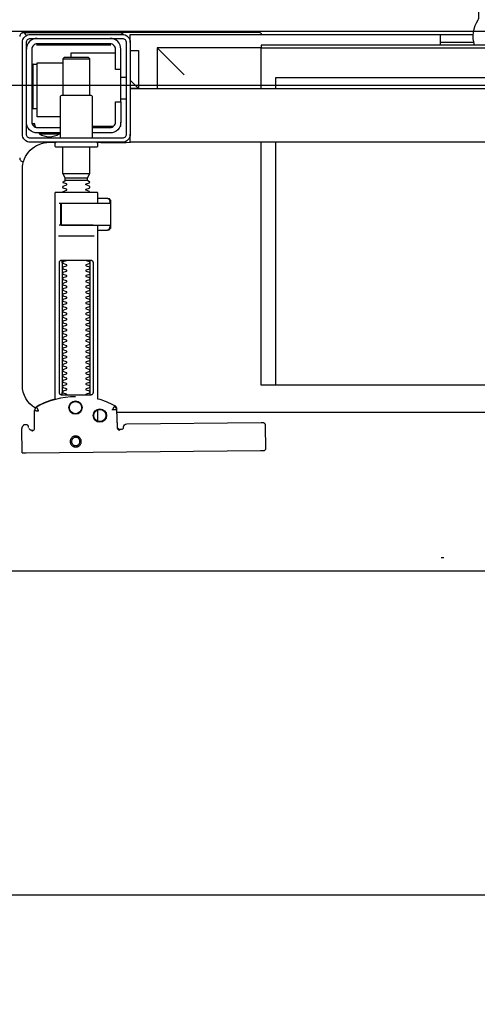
# Model space of a CAD drawing. Header units: millimetres. Extents: x 42924 to 92944, y -369470 to -179866.
# Tile 105 of 256: x 59445 to 59462, y -180957 to -180921. Entities that reach past the tile are written whole.
import ezdxf

# ---------------------------------------------------------------- set-up
doc = ezdxf.new("R2010")
doc.units = ezdxf.units.MM
doc.linetypes.add('DASHDOT', pattern=[25.4, 12.7, -6.35, 0, -6.35])
doc.layers.get('0').update_dxf_attribs({"color": 8})
for name, color, linetype in [('!! 0_ Istn-sciany', 8, 'Continuous'), ('!! 0_Osie', 8, 'DASHDOT'), ('!! 2 ZABUDOWA GK-MDF', 8, 'Continuous'), ('0-osie-liniA', 8, 'DASHDOT')]:
    doc.layers.add(name, color=color, linetype=linetype)
doc.layers.add('!!_@ wypos sanit nd', color=8, linetype='Continuous', plot=False)
doc.layers.add('E_SAP_ZASIĘG', color=150, linetype='Continuous', plot=False)

# ---------------------------------------------------------------- blocks, each defined once
blk = doc.blocks.new('A$Cff2eaf8b')
for points in [[(0.16424, 0.07378), (0.16327, 0.07377), (0.16304, 0.07374), (0.16282, 0.07366), (0.16262, 0.07353), (0.16265, 0.07357), (0.16258, 0.07337), (0.16257, 0.07317, -0.157432), (0.16238, 0.07258), (0.1621, 0.07218, -0.241147), (0.16129, 0.07175), (0.1115, 0.07128), (0.11133, 0.07127), (0.11119, 0.07127), (0.11107, 0.07127), (0.11094, 0.07128), (0.11078, 0.0713), (0.11062, 0.07135), (0.11047, 0.07143), (0.11033, 0.07153), (0.11022, 0.07165), (0.11012, 0.07179), (0.11005, 0.07194), (0.11001, 0.0721), (0.10999, 0.07227), (0.10995, 0.08127), (0.11022, 0.08166)], [(0.19647, 0.0744), (0.19626, 0.07438), (0.19604, 0.0743), (0.19585, 0.07417), (0.19566, 0.07396, 0.132231), (0.19551, 0.07346), (0.19546, 0.06691)], [(0.19768, 0.0731, 0.415336), (0.19869, 0.07211)], [(0.19885, 0.07212), (0.19898, 0.07212), (0.19912, 0.07213), (0.19927, 0.07216), (0.1994, 0.07222), (0.19953, 0.07229), (0.19965, 0.07238), (0.19975, 0.07248), (0.20007, 0.07294, 0.158481), (0.20025, 0.07353)], [(0.18031, 0.06175, 0.125713), (0.19466, 0.06556, 0.121439), (0.19519, 0.06605, -0.262119), (0.2, 0.0575), (0.2, -0.0225, -0.414214), (0.19, -0.0325), (0.18751, -0.0325, 0.405519), (0.188, -0.032), (0.188, -0.0313, 0.414214), (0.1875, -0.0308), (0.1725, -0.0308, 0.414214), (0.172, -0.0313), (0.172, -0.032, 0.405519), (0.17249, -0.0325, 0.001664), (0.15993, -0.0325)], [(0.172, -0.00986), (0.172, -0.01366, 0.414214), (0.1722, -0.01386), (0.18462, -0.01386), (0.1878, -0.01386, 0.414214), (0.188, -0.01366), (0.188, 0.06267), (0.18885, 0.06292), (0.18969, 0.06319), (0.19052, 0.0635), (0.19134, 0.06382), (0.19215, 0.06417), (0.19295, 0.06454), (0.19374, 0.06494), (0.19456, 0.06538), (0.19464, 0.06544), (0.19473, 0.0655), (0.19481, 0.06557), (0.19488, 0.06564), (0.19495, 0.06572), (0.19502, 0.06581)], [(0.17647, 0.01114, 0.182836), (0.17636, 0.01123), (0.17515, 0.01163, 0.050055), (0.175, 0.0119), (0.175, 0.01218, 0.050055), (0.17515, 0.01244), (0.17636, 0.01285, 0.719897), (0.17636, 0.01323), (0.17515, 0.01363, 0.050055), (0.175, 0.0139), (0.175, 0.01418, 0.050055), (0.17515, 0.01444), (0.17636, 0.01485, 0.719897), (0.17636, 0.01523), (0.17515, 0.01563, 0.050055), (0.175, 0.0159), (0.175, 0.01618, 0.050055), (0.17515, 0.01644), (0.17636, 0.01685, 0.719897), (0.17636, 0.01723), (0.17515, 0.01763, 0.050055), (0.175, 0.0179), (0.175, 0.01818, 0.050055), (0.17515, 0.01844), (0.17636, 0.01885, 0.719897), (0.17636, 0.01923), (0.17515, 0.01963, 0.050055), (0.175, 0.0199), (0.175, 0.02018, 0.050055), (0.17515, 0.02044), (0.17636, 0.02085, 0.719897), (0.17636, 0.02123), (0.17515, 0.02163, 0.050055), (0.175, 0.0219), (0.175, 0.02218, 0.050055), (0.17515, 0.02244), (0.17636, 0.02285, 0.719897), (0.17636, 0.02323), (0.17515, 0.02363, 0.050055), (0.175, 0.0239), (0.175, 0.02418, 0.050055), (0.17515, 0.02444), (0.17636, 0.02485, 0.719897), (0.17636, 0.02523), (0.17515, 0.02563, 0.050055), (0.175, 0.0259), (0.175, 0.02618, 0.050055), (0.17515, 0.02644), (0.17636, 0.02685, 0.719897), (0.17636, 0.02723), (0.17515, 0.02763, 0.050055), (0.175, 0.0279), (0.175, 0.02818, 0.050055), (0.17515, 0.02844), (0.17636, 0.02885, 0.719897), (0.17636, 0.02923), (0.17515, 0.02963, 0.050055), (0.175, 0.0299), (0.175, 0.03018, 0.050055), (0.17515, 0.03044), (0.17636, 0.03085, 0.719897), (0.17636, 0.03123), (0.17515, 0.03163, 0.050055), (0.175, 0.0319), (0.175, 0.03218, 0.050055), (0.17515, 0.03244), (0.17636, 0.03285, 0.719897), (0.17636, 0.03323), (0.17515, 0.03363, 0.050055), (0.175, 0.0339), (0.175, 0.03418, 0.050055), (0.17515, 0.03444), (0.17636, 0.03485, 0.719897), (0.17636, 0.03523), (0.17515, 0.03563, 0.050055), (0.175, 0.0359), (0.175, 0.03618, 0.050055), (0.17515, 0.03644), (0.17636, 0.03685, 0.719897), (0.17636, 0.03723), (0.17515, 0.03763, 0.050055), (0.175, 0.0379), (0.175, 0.03818, 0.050055), (0.17515, 0.03844), (0.17636, 0.03885, 0.719897), (0.17636, 0.03923), (0.17515, 0.03963, 0.050055), (0.175, 0.0399), (0.175, 0.04018, 0.050055), (0.17515, 0.04044), (0.17636, 0.04085, 0.719897), (0.17636, 0.04123), (0.17515, 0.04163, 0.050055), (0.175, 0.0419), (0.175, 0.04218, 0.050055), (0.17515, 0.04244), (0.17636, 0.04285, 0.719897), (0.17636, 0.04323), (0.17515, 0.04363, 0.050055), (0.175, 0.0439), (0.175, 0.04418, 0.050055), (0.17515, 0.04444), (0.17636, 0.04485, 0.719897), (0.17636, 0.04523), (0.17515, 0.04563, 0.050055), (0.175, 0.0459), (0.175, 0.04618, 0.050055), (0.17515, 0.04644), (0.17636, 0.04685, 0.719897), (0.17636, 0.04723), (0.17515, 0.04763, 0.050055), (0.175, 0.0479), (0.175, 0.04818, 0.050055), (0.17515, 0.04844), (0.17636, 0.04885, 0.719897), (0.17636, 0.04923), (0.17515, 0.04963, 0.050055), (0.175, 0.0499), (0.175, 0.05018, 0.050055), (0.17515, 0.05044), (0.17636, 0.05085, 0.719897), (0.17636, 0.05123), (0.17515, 0.05163, 0.050055), (0.175, 0.0519), (0.175, 0.05218, 0.050055), (0.17515, 0.05244), (0.17636, 0.05285, 0.719897), (0.17636, 0.05323), (0.17515, 0.05363, 0.050055), (0.175, 0.0539), (0.175, 0.05418, 0.050055), (0.17515, 0.05444), (0.17636, 0.05485, 0.719897), (0.17636, 0.05523), (0.17515, 0.05563, 0.050055), (0.175, 0.0559), (0.175, 0.05618, 0.050055), (0.17515, 0.05644), (0.17636, 0.05685, 0.719897), (0.17636, 0.05723), (0.17515, 0.05763, 0.050055), (0.175, 0.0579), (0.175, 0.05818, 0.050055), (0.17515, 0.05844), (0.17636, 0.05885, 0.719897), (0.17636, 0.05923), (0.17515, 0.05963, 0.050055), (0.175, 0.0599), (0.175, 0.06018, 0.050055), (0.17515, 0.06044), (0.17636, 0.06085, 0.474594), (0.17647, 0.06114)], [(0.18353, 0.06114, 0.474594), (0.18364, 0.06085), (0.18485, 0.06044, 0.050055), (0.185, 0.06018), (0.185, 0.0599, 0.050055), (0.18485, 0.05963), (0.18364, 0.05923, 0.719897), (0.18364, 0.05885), (0.18485, 0.05844, 0.050055), (0.185, 0.05818), (0.185, 0.0579, 0.050055), (0.18485, 0.05763), (0.18364, 0.05723, 0.719897), (0.18364, 0.05685), (0.18485, 0.05644, 0.050055), (0.185, 0.05618), (0.185, 0.0559, 0.050055), (0.18485, 0.05563), (0.18364, 0.05523, 0.719897), (0.18364, 0.05485), (0.18485, 0.05444, 0.050055), (0.185, 0.05418), (0.185, 0.0539, 0.050055), (0.18485, 0.05363), (0.18364, 0.05323, 0.719897), (0.18364, 0.05285), (0.18485, 0.05244, 0.050055), (0.185, 0.05218), (0.185, 0.0519, 0.050055), (0.18485, 0.05163), (0.18364, 0.05123, 0.719897), (0.18364, 0.05085), (0.18485, 0.05044, 0.050055), (0.185, 0.05018), (0.185, 0.0499, 0.050055), (0.18485, 0.04963), (0.18364, 0.04923, 0.719897), (0.18364, 0.04885), (0.18485, 0.04844, 0.050055), (0.185, 0.04818), (0.185, 0.0479, 0.050055), (0.18485, 0.04763), (0.18364, 0.04723, 0.719897), (0.18364, 0.04685), (0.18485, 0.04644, 0.050055), (0.185, 0.04618), (0.185, 0.0459, 0.050055), (0.18485, 0.04563), (0.18364, 0.04523, 0.719897), (0.18364, 0.04485), (0.18485, 0.04444, 0.050055), (0.185, 0.04418), (0.185, 0.0439, 0.050055), (0.18485, 0.04363), (0.18364, 0.04323, 0.719897), (0.18364, 0.04285), (0.18485, 0.04244, 0.050055), (0.185, 0.04218), (0.185, 0.0419, 0.050055), (0.18485, 0.04163), (0.18364, 0.04123, 0.719897), (0.18364, 0.04085), (0.18485, 0.04044, 0.050055), (0.185, 0.04018), (0.185, 0.0399, 0.050055), (0.18485, 0.03963), (0.18364, 0.03923, 0.719897), (0.18364, 0.03885), (0.18485, 0.03844, 0.050055), (0.185, 0.03818), (0.185, 0.0379, 0.050055), (0.18485, 0.03763), (0.18364, 0.03723, 0.719897), (0.18364, 0.03685), (0.18485, 0.03644, 0.050055), (0.185, 0.03618), (0.185, 0.0359, 0.050055), (0.18485, 0.03563), (0.18364, 0.03523, 0.719897), (0.18364, 0.03485), (0.18485, 0.03444, 0.050055), (0.185, 0.03418), (0.185, 0.0339, 0.050055), (0.18485, 0.03363), (0.18364, 0.03323, 0.719897), (0.18364, 0.03285), (0.18485, 0.03244, 0.050055), (0.185, 0.03218), (0.185, 0.0319, 0.050055), (0.18485, 0.03163), (0.18364, 0.03123, 0.719897), (0.18364, 0.03085), (0.18485, 0.03044, 0.050055), (0.185, 0.03018), (0.185, 0.0299, 0.050055), (0.18485, 0.02963), (0.18364, 0.02923, 0.719897), (0.18364, 0.02885), (0.18485, 0.02844, 0.050055), (0.185, 0.02818), (0.185, 0.0279, 0.050055), (0.18485, 0.02763), (0.18364, 0.02723, 0.719897), (0.18364, 0.02685), (0.18485, 0.02644, 0.050055), (0.185, 0.02618), (0.185, 0.0259, 0.050055), (0.18485, 0.02563), (0.18364, 0.02523, 0.719897), (0.18364, 0.02485), (0.18485, 0.02444, 0.050055), (0.185, 0.02418), (0.185, 0.0239, 0.050055), (0.18485, 0.02363), (0.18364, 0.02323, 0.719897), (0.18364, 0.02285), (0.18485, 0.02244, 0.050055), (0.185, 0.02218), (0.185, 0.0219, 0.050055), (0.18485, 0.02163), (0.18364, 0.02123, 0.719897), (0.18364, 0.02085), (0.18485, 0.02044, 0.050055), (0.185, 0.02018), (0.185, 0.0199, 0.050055), (0.18485, 0.01963), (0.18364, 0.01923, 0.719897), (0.18364, 0.01885), (0.18485, 0.01844, 0.050055), (0.185, 0.01818), (0.185, 0.0179, 0.050055), (0.18485, 0.01763), (0.18364, 0.01723, 0.719897), (0.18364, 0.01685), (0.18485, 0.01644, 0.050055), (0.185, 0.01618), (0.185, 0.0159, 0.050055), (0.18485, 0.01563), (0.18364, 0.01523, 0.719897), (0.18364, 0.01485), (0.18485, 0.01444, 0.050055), (0.185, 0.01418), (0.185, 0.0139, 0.050055), (0.18485, 0.01363), (0.18364, 0.01323, 0.719897), (0.18364, 0.01285), (0.18485, 0.01244, 0.050055), (0.185, 0.01218), (0.185, 0.0119, 0.050055), (0.18485, 0.01163), (0.18364, 0.01123, 0.182836), (0.18353, 0.01114)], [(0.18575, -0.00966), (0.18575, -0.00207), (0.18572, -0.00196), (0.18564, -0.00189), (0.18554, -0.00186), (0.18565, -0.00188), (0.18573, -0.00194), (0.18577, -0.00204), (0.18577, -0.00966), (0.18574, -0.00977), (0.18566, -0.00984), (0.18547, -0.00986), (0.18558, -0.00981), (0.18563, -0.00966), (0.18563, -0.00206), (0.18557, -0.00191), (0.18547, -0.00186), (0.16743, -0.00186, 0.414214), (0.16723, -0.00206), (0.16723, -0.00966, 0.414214), (0.16743, -0.00986), (0.18547, -0.00986)], [(0.18555, -0.00986, 0.414213), (0.18575, -0.00966), (0.18575, -0.00207), (0.18575, -0.00966), (0.18572, -0.00977), (0.18564, -0.00984), (0.18554, -0.00986)], [(0.175, -0.01382), (0.175, -0.01406, -0.050055), (0.17515, -0.01432), (0.17636, -0.01473, -0.719897), (0.17636, -0.01511), (0.17515, -0.01552, -0.050055), (0.175, -0.01578), (0.175, -0.01606, -0.050055), (0.17515, -0.01632), (0.17636, -0.01673, -0.719897), (0.17636, -0.01711), (0.17515, -0.01752, -0.050055), (0.175, -0.01778), (0.1759, -0.0183), (0.1759, -0.01936), (0.175, -0.02092), (0.175, -0.0308)], [(0.185, -0.01382), (0.185, -0.01406, 0.050055), (0.18485, -0.01432), (0.18364, -0.01473, 0.719897), (0.18364, -0.01511), (0.18485, -0.01552, 0.050055), (0.185, -0.01578), (0.185, -0.01606, 0.050055), (0.18485, -0.01632), (0.18364, -0.01673, 0.719897), (0.18364, -0.01711), (0.18485, -0.01752, 0.050055), (0.185, -0.01778), (0.1841, -0.0183), (0.1841, -0.01936), (0.185, -0.02092), (0.185, -0.0308)], [(0.2001, -0.02534, 0.126559), (0.19961, -0.02525)], [(0.20099, -0.02671, 0.198909), (0.20055, -0.02564, 0.091301), (0.2001, -0.02534)], [(0.16379, -0.0385), (0.1635, -0.0385), (0.1635, -0.04, -0.414214), (0.1675, -0.036), (0.174, -0.036)], [(0.174, -0.034), (0.174, -0.0493, 0.414214), (0.1745, -0.0498), (0.1855, -0.0498, 0.414214), (0.186, -0.0493), (0.186, -0.034)], [(0.19375, -0.03562, 0.119096), (0.19, -0.03454, 0.119096), (0.18625, -0.03562)], [(0.19375, -0.036), (0.19375, -0.03562), (0.18625, -0.03562), (0.18625, -0.036), (0.1945, -0.036, -0.414214), (0.1985, -0.04)], [(0.174, -0.038), (0.1675, -0.038, 0.414214), (0.1655, -0.04), (0.1655, -0.0475), (0.1635, -0.0475), (0.1635, -0.067, 0.414214), (0.1675, -0.071)], [(0.1635, -0.0595), (0.1655, -0.0595), (0.1655, -0.067, 0.414214), (0.1675, -0.069), (0.1945, -0.069, 0.414214), (0.1965, -0.067), (0.1965, -0.04, 0.414214), (0.1945, -0.038), (0.186, -0.038)], [(0.1945, -0.04497), (0.19515, -0.04496), (0.19542, -0.04496), (0.1956, -0.04496), (0.19566, -0.04496, 0.116465), (0.19589, -0.0449), (0.196, -0.04485), (0.196, -0.06155), (0.19589, -0.0615, 0.116465), (0.19566, -0.06144), (0.19542, -0.06144), (0.19515, -0.06144), (0.1945, -0.06143)], [(-0.04, -0.0685), (-0.03255, -0.0685, 0.236962), (-0.03118, -0.07775, -0.154353), (-0.031, -0.07832), (-0.031, -0.08218), (0.031, -0.08218), (0.031, -0.07832, -0.154353), (0.03118, -0.07775, 0.236962), (0.03255, -0.0685), (0.04, -0.0685)], [(0.1945, -0.071, 0.414214), (0.1985, -0.067)], [(0.11124, -0.0725), (0.11142, -0.07274), (0.11165, -0.07293), (0.11192, -0.07308), (0.1122, -0.07317), (0.1125, -0.0732), (0.1623, -0.0732, 0.326231), (0.16325, -0.0725)], [(0.1987, -0.07216, 0.000114), (0.1987, -0.07216, 0.517015), (0.20003, -0.07309), (0.19993, -0.07313), (0.19983, -0.07315), (0.19971, -0.07318), (0.19958, -0.07319), (0.19948, -0.07319), (0.19903, -0.07319), (0.19841, -0.07319), (0.19771, -0.07319), (0.16427, -0.07319), (0.16392, -0.07319), (0.16356, -0.07319), (0.16323, -0.07319), (0.16293, -0.07319), (0.16269, -0.07319), (0.16249, -0.07319), (0.16236, -0.07319)], [(0.2001, -0.07306, 0.091301), (0.20055, -0.07276, 0.198909), (0.20099, -0.0717)]]:
    blk.add_lwpolyline(points, format="xyb")
for points in [[(0.19864, 0.08252), (0.11173, 0.08169)], [(0.20013, 0.08252), (0.20025, 0.07353)], [(0.16386, 0.07389), (0.16409, 0.07384), (0.16425, 0.07378), (0.1644, 0.07368), (0.16452, 0.07356), (0.16463, 0.07342), (0.16471, 0.07326), (0.16476, 0.07309), (0.16478, 0.07292), (0.16496, 0.06636), (0.16497, 0.06624), (0.16498, 0.06614), (0.165, 0.06604), (0.16503, 0.06594), (0.16507, 0.06584), (0.16511, 0.06575), (0.16516, 0.06566), (0.16521, 0.06557), (0.16527, 0.06549), (0.16534, 0.0654), (0.16542, 0.06533), (0.1655, 0.06526), (0.16558, 0.06519), (0.16567, 0.06513), (0.16576, 0.06508), (0.16651, 0.0647), (0.16726, 0.06433), (0.16803, 0.06399), (0.16881, 0.06367), (0.1696, 0.06337), (0.17039, 0.06309), (0.17119, 0.06284), (0.172, 0.0626), (0.172, -0.00186)], [(0.1651, 0.06653), (0.16492, 0.07312), (0.1649, 0.07329), (0.16485, 0.07345), (0.16478, 0.07361), (0.16467, 0.07374), (0.16455, 0.07386), (0.16441, 0.07396), (0.16425, 0.07403), (0.16409, 0.07408), (0.16391, 0.07409)], [(0.19757, 0.07355), (0.19749, 0.07368), (0.19738, 0.0738), (0.19726, 0.0739), (0.19713, 0.07399), (0.19698, 0.07405), (0.19683, 0.07408), (0.19667, 0.07409), (0.19577, 0.07408)], [(0.172, 0.07087), (0.172, 0.06656)], [(0.16493, 0.0675), (-0.16477, 0.0675)], [(0.17483, 0.06014), (0.17483, 0.01214)], [(0.18523, 0.01214), (0.18523, 0.06014)], [(-0.11847, -0.0325), (-0.11847, 0.0575), (0.11153, 0.0575), (0.11153, -0.0325)], [(0.10602, 0.0575), (0.10602, -0.0325)], [(0.16811, -0.00015), (0.16776, -0.00056), (0.16776, -0.00022), (0.16779, -0.00011), (0.16786, -0.00004), (0.16797, 0), (0.1681, 0.00001), (0.16822, 0.00001), (0.16841, 0.00003), (0.16887, 0.00014), (0.172, 0.00014)], [(0.16848, 0.00006), (0.16856, 0.00012), (0.16876, 0.00014)], [(0.18662, 0.00214), (0.17345, 0.00214)], [(0.16732, -0.0019), (0.16732, -0.00074), (0.16736, -0.00062), (0.16746, -0.00054), (0.16767, -0.00049)], [(0.16751, -0.00165), (0.16754, -0.00139), (0.16766, -0.00086)], [(0.17371, -0.00186), (0.18481, -0.00186), (0.18637, -0.00186)], [(0.16767, -0.01124), (0.16755, -0.01122), (0.16746, -0.01119), (0.16737, -0.01112), (0.16732, -0.01098), (0.16732, -0.00983)], [(0.16766, -0.01087), (0.16754, -0.01033), (0.16751, -0.01008)], [(0.18558, -0.00986), (0.18637, -0.00986)], [(0.172, -0.01186), (0.16887, -0.01186), (0.16841, -0.01176), (0.16831, -0.01174), (0.16819, -0.01174), (0.16806, -0.01173), (0.16794, -0.01172), (0.16783, -0.01166), (0.16776, -0.01151), (0.16776, -0.01117), (0.16811, -0.01157)], [(0.16876, -0.01186), (0.16866, -0.01186), (0.16848, -0.01178)], [(0.185, -0.02092), (0.175, -0.02092)], [(0.1759, -0.0183), (0.1841, -0.0183)], [(0.1841, -0.01936), (0.1759, -0.01936)], [(0.19962, -0.02522), (0.19976, -0.02523), (0.19987, -0.02526), (0.20001, -0.0253)], [(-0.16, -0.0355), (-0.16, -0.0325), (0.16, -0.0325), (0.16, -0.0355)], [(0.16, -0.0485), (0.16, -0.0365)], [(0.1635, -0.0475), (0.1635, -0.04)], [(0.174, -0.0385), (0.16618, -0.0385)], [(0.167, -0.03806), (0.16693, -0.03815), (0.16687, -0.03825), (0.16681, -0.03837), (0.16675, -0.0385)], [(0.19499, -0.03806), (0.19506, -0.03814), (0.19512, -0.03823), (0.19517, -0.03833), (0.19521, -0.03842), (0.19525, -0.03853), (0.19528, -0.03863), (0.19531, -0.03874), (0.19533, -0.03885), (0.19535, -0.03896), (0.19537, -0.03907), (0.19538, -0.03917), (0.19539, -0.03927), (0.19537, -0.03937), (0.19547, -0.0394), (0.19557, -0.0394), (0.19567, -0.0394), (0.19578, -0.0394), (0.19589, -0.0394), (0.19612, -0.0394), (0.19616, -0.0393), (0.19615, -0.03919), (0.19613, -0.03907), (0.19609, -0.03894), (0.19605, -0.03882), (0.19594, -0.03861)], [(0.186, -0.042), (0.1945, -0.042), (0.1945, -0.062), (0.185, -0.062)], [(0.19591, -0.04489), (0.19602, -0.04489), (0.19615, -0.04489), (0.19632, -0.04489), (0.1965, -0.04489)], [(0.1615, -0.0485), (0.1635, -0.0485)], [(0.175, -0.0498), (0.175, -0.06346), (0.1755, -0.06396), (0.1845, -0.06396), (0.185, -0.06346), (0.185, -0.0498)], [(0.16, -0.0555), (0.157, -0.0525), (0.16, -0.0525), (-0.16, -0.0525), (-0.157, -0.0525), (-0.16, -0.0555)], [(0.10602, -0.0525), (0.10602, -0.05658), (-0.11847, -0.05658)], [(0.11153, -0.0525), (0.11153, -0.0675), (0.15, -0.0675)], [(0.14, -0.0575), (0.15, -0.0675), (0.15, -0.0525)], [(0.16, -0.0665), (0.157, -0.0665), (0.157, -0.0525)], [(0.1615, -0.0565), (0.1635, -0.0565)], [(0.1965, -0.06151), (0.19632, -0.06151), (0.19615, -0.06151), (0.19602, -0.06151), (0.19591, -0.06151)], [(0.1655, -0.0655), (0.182, -0.0655), (0.182, -0.06396)], [(0.185, -0.06346), (0.175, -0.06346)], [(0.045, -0.0685), (0.045, -0.0725)], [(0.16721, -0.0685), (0.19466, -0.0685), (0.19478, -0.0685)], [(0.17, -0.069), (0.17, -0.0685)], [(0.174, -0.069), (0.174, -0.0685)], [(0.03283, -0.0695), (0.045, -0.0695)], [(0.16, -0.0695), (0.16, -0.0725), (0.03305, -0.0725)]]:
    blk.add_lwpolyline(points)
for points in [[(0.18024, 0.0763), (0.18044, 0.07631), (0.18064, 0.07634), (0.18083, 0.07639), (0.18102, 0.07646), (0.1812, 0.07655), (0.18138, 0.07665), (0.18154, 0.07677), (0.18168, 0.07691), (0.18182, 0.07706), (0.18193, 0.07722), (0.18204, 0.0774), (0.18212, 0.07758), (0.18219, 0.07777), (0.18223, 0.07796), (0.18226, 0.07816), (0.18227, 0.07836), (0.18226, 0.07857), (0.18223, 0.07876), (0.18217, 0.07896), (0.18211, 0.07915), (0.18202, 0.07933), (0.18191, 0.0795), (0.18179, 0.07966), (0.18165, 0.07981), (0.1815, 0.07994), (0.18134, 0.08006), (0.18117, 0.08016), (0.18099, 0.08024), (0.1808, 0.08031), (0.1806, 0.08036), (0.1804, 0.08038), (0.1802, 0.08039), (0.18, 0.08038), (0.1798, 0.08035), (0.17961, 0.0803), (0.17942, 0.08023), (0.17924, 0.08014), (0.17907, 0.08004), (0.17891, 0.07992), (0.17876, 0.07978), (0.17863, 0.07963), (0.17851, 0.07947), (0.17841, 0.07929), (0.17832, 0.07911), (0.17826, 0.07892), (0.17821, 0.07872), (0.17818, 0.07853), (0.17817, 0.07832), (0.17819, 0.07812), (0.17822, 0.07793), (0.17827, 0.07773), (0.17834, 0.07754), (0.17842, 0.07736), (0.17853, 0.07719), (0.17865, 0.07703), (0.17879, 0.07688), (0.17894, 0.07675), (0.1791, 0.07663), (0.17927, 0.07653), (0.17946, 0.07645), (0.17965, 0.07638), (0.17984, 0.07633), (0.18004, 0.07631)], [(0.18023, 0.07679), (0.18038, 0.0768), (0.18053, 0.07682), (0.18068, 0.07686), (0.18082, 0.07691), (0.18096, 0.07698), (0.18109, 0.07706), (0.18121, 0.07715), (0.18132, 0.07725), (0.18143, 0.07737), (0.18151, 0.07749), (0.18159, 0.07762), (0.18166, 0.07776), (0.18171, 0.0779), (0.18174, 0.07805), (0.18176, 0.0782), (0.18177, 0.07835), (0.18176, 0.0785), (0.18174, 0.07866), (0.1817, 0.0788), (0.18164, 0.07895), (0.18158, 0.07908), (0.1815, 0.07921), (0.18141, 0.07933), (0.1813, 0.07944), (0.18119, 0.07955), (0.18107, 0.07964), (0.18093, 0.07971), (0.1808, 0.07978), (0.18065, 0.07983), (0.18051, 0.07986), (0.18036, 0.07988), (0.1802, 0.07989), (0.18005, 0.07988), (0.1799, 0.07986), (0.17975, 0.07982), (0.17961, 0.07976), (0.17947, 0.0797), (0.17935, 0.07962), (0.17922, 0.07953), (0.17911, 0.07942), (0.17901, 0.07931), (0.17892, 0.07919), (0.17884, 0.07906), (0.17878, 0.07892), (0.17873, 0.07877), (0.1787, 0.07863), (0.17867, 0.07848), (0.17867, 0.07832), (0.17868, 0.07817), (0.1787, 0.07802), (0.17874, 0.07787), (0.17879, 0.07773), (0.17886, 0.07759), (0.17894, 0.07746), (0.17903, 0.07734), (0.17913, 0.07723), (0.17925, 0.07713), (0.17937, 0.07704), (0.1795, 0.07696), (0.17964, 0.0769), (0.17978, 0.07685), (0.17993, 0.07682), (0.18008, 0.07679)], [(0.16587, 0.06536), (0.16582, 0.06538), (0.16577, 0.06542), (0.16573, 0.06545), (0.16568, 0.06549), (0.16563, 0.06553), (0.16558, 0.06558), (0.16553, 0.06563), (0.16548, 0.06568), (0.16544, 0.06573), (0.1654, 0.06579), (0.16536, 0.06585), (0.16532, 0.06591), (0.16529, 0.06597), (0.16526, 0.06603), (0.16523, 0.0661), (0.16521, 0.06616), (0.16519, 0.06623), (0.16517, 0.06629), (0.16515, 0.06636), (0.16514, 0.06642), (0.16514, 0.06648), (0.16513, 0.06654), (0.16513, 0.06659), (0.16518, 0.06661), (0.16643, 0.06666), (0.16648, 0.06666), (0.16654, 0.06666), (0.16659, 0.06668), (0.16664, 0.06665), (0.16661, 0.06661), (0.16658, 0.06656), (0.16655, 0.06651), (0.16652, 0.06645), (0.16594, 0.06536)], [(0.18533, 0.06114), (0.18541, 0.06113), (0.1855, 0.06112), (0.18559, 0.06111), (0.18567, 0.06108), (0.18575, 0.06105), (0.18583, 0.06101), (0.18591, 0.06096), (0.18597, 0.0609), (0.18604, 0.06084), (0.18609, 0.06076), (0.18615, 0.06068), (0.18619, 0.06058), (0.18623, 0.06048), (0.18625, 0.06037), (0.18627, 0.06025), (0.18628, 0.06014), (0.18628, 0.01214), (0.18627, 0.01202), (0.18625, 0.01191), (0.18623, 0.0118), (0.18619, 0.01169), (0.18615, 0.0116), (0.18609, 0.01151), (0.18604, 0.01144), (0.18597, 0.01137), (0.18591, 0.01131), (0.18583, 0.01126), (0.18575, 0.01122), (0.18567, 0.01119), (0.18559, 0.01117), (0.1855, 0.01115), (0.18541, 0.01114), (0.18533, 0.01114), (0.17475, 0.01114), (0.17466, 0.01114), (0.17457, 0.01115), (0.17449, 0.01117), (0.1744, 0.01119), (0.17432, 0.01122), (0.17424, 0.01126), (0.17416, 0.01131), (0.17409, 0.01137), (0.17403, 0.01144), (0.17397, 0.01151), (0.17392, 0.0116), (0.17387, 0.01169), (0.17384, 0.0118), (0.17381, 0.01191), (0.17379, 0.01202), (0.17379, 0.01214), (0.17379, 0.06014), (0.17379, 0.06025), (0.17381, 0.06037), (0.17384, 0.06048), (0.17387, 0.06058), (0.17392, 0.06068), (0.17397, 0.06076), (0.17403, 0.06084), (0.17409, 0.0609), (0.17416, 0.06096), (0.17424, 0.06101), (0.17432, 0.06105), (0.1744, 0.06108), (0.17449, 0.06111), (0.17457, 0.06112), (0.17466, 0.06113), (0.17475, 0.06114)], [(-0.11847, -0.0685), (0.11153, -0.0685), (0.11153, -0.0675), (-0.11847, -0.0675)]]:
    blk.add_lwpolyline(points, close=True)
for points in [[(0.19546, 0.0669), (0.19546, 0.0669), (0.19546, 0.0669), (0.19546, 0.06691), (0.19546, 0.06691), (0.19546, 0.06691), (0.19546, 0.06691), (0.19546, 0.06691), (0.19546, 0.06691), (0.19546, 0.06691), (0.19546, 0.06691), (0.19546, 0.06691), (0.19546, 0.06691), (0.19546, 0.06691), (0.19546, 0.06691), (0.19546, 0.06691), (0.19546, 0.06691), (0.19546, 0.06691), (0.19546, 0.06691), (0.19546, 0.06691), (0.19546, 0.0669), (0.19546, 0.0669), (0.19546, 0.0669), (0.19546, 0.0669), (0.19546, 0.0669), (0.19546, 0.0669), (0.19546, 0.0669), (0.19546, 0.0669), (0.19546, 0.0669), (0.19546, 0.0669), (0.19546, 0.0669), (0.19546, 0.0669), (0.19546, 0.0669), (0.19546, 0.0669), (0.19546, 0.0669), (0.19546, 0.0669), (0.19545, 0.0669), (0.19545, 0.06691), (0.19545, 0.06691), (0.19545, 0.06691), (0.19545, 0.06691), (0.19545, 0.06691), (0.19545, 0.06691), (0.19545, 0.06691), (0.19545, 0.06691), (0.19544, 0.06691), (0.19544, 0.06691), (0.19544, 0.0669), (0.19544, 0.0669), (0.19544, 0.0669), (0.19543, 0.0669), (0.19543, 0.0669), (0.19543, 0.0669), (0.19543, 0.0669), (0.19543, 0.0669), (0.19543, 0.0669), (0.19543, 0.0669), (0.19542, 0.0669), (0.19542, 0.0669), (0.19542, 0.0669), (0.19542, 0.0669), (0.19542, 0.0669), (0.19541, 0.0669), (0.19541, 0.0669), (0.19541, 0.0669), (0.19541, 0.0669), (0.19541, 0.0669), (0.1954, 0.0669), (0.1954, 0.0669), (0.1954, 0.0669), (0.19539, 0.0669), (0.19539, 0.0669), (0.19539, 0.0669), (0.19537, 0.06691), (0.19537, 0.06691), (0.19537, 0.06691), (0.19536, 0.06691), (0.19536, 0.06691), (0.19535, 0.06691), (0.19535, 0.06691), (0.19534, 0.06691), (0.19534, 0.06691), (0.19533, 0.06691), (0.19533, 0.06691), (0.19532, 0.06691), (0.19532, 0.06691), (0.19531, 0.06691), (0.19531, 0.06691), (0.1953, 0.06691), (0.19529, 0.06691), (0.19529, 0.06691), (0.19528, 0.06691), (0.19527, 0.06691), (0.19527, 0.06691), (0.19526, 0.06691), (0.19525, 0.06691), (0.19524, 0.06691), (0.19523, 0.06691), (0.19523, 0.06691), (0.19522, 0.06691), (0.19521, 0.06691), (0.1952, 0.06691), (0.19519, 0.06691), (0.19518, 0.06691), (0.19517, 0.06691), (0.19516, 0.06691), (0.19515, 0.06691), (0.19514, 0.06691), (0.19513, 0.06691), (0.19512, 0.06691), (0.19511, 0.06691), (0.1951, 0.06691), (0.19509, 0.06691), (0.19508, 0.06691), (0.19507, 0.06691), (0.19506, 0.06691), (0.19505, 0.06691), (0.19504, 0.06691), (0.19503, 0.06691), (0.19502, 0.06691), (0.19501, 0.06691), (0.19499, 0.06691), (0.19498, 0.06691), (0.19497, 0.06691), (0.19496, 0.06691), (0.19495, 0.06691), (0.19494, 0.06692), (0.19492, 0.06692), (0.19491, 0.06692), (0.1949, 0.06692), (0.19489, 0.06692), (0.19487, 0.06692), (0.19486, 0.06692), (0.19485, 0.06692), (0.19484, 0.06692), (0.19482, 0.06692), (0.19481, 0.06692), (0.19469, 0.06692), (0.19464, 0.06692), (0.19459, 0.06692), (0.19456, 0.06692), (0.19453, 0.06692), (0.19451, 0.06692), (0.19448, 0.06692), (0.19445, 0.06692), (0.19443, 0.06692), (0.1944, 0.06692), (0.19438, 0.06692), (0.19435, 0.06692), (0.19433, 0.06692), (0.1943, 0.06692), (0.19428, 0.06692), (0.19427, 0.06692), (0.19425, 0.06692), (0.19423, 0.06692), (0.19422, 0.06692), (0.19421, 0.06692), (0.19419, 0.06692), (0.19418, 0.06692), (0.19418, 0.06692), (0.19417, 0.06692), (0.19416, 0.06692), (0.19416, 0.06692), (0.19415, 0.06692), (0.19415, 0.06693), (0.19414, 0.06693), (0.19414, 0.06693), (0.19413, 0.06693), (0.19413, 0.06693), (0.19412, 0.06693), (0.19412, 0.06693), (0.19411, 0.06693), (0.19411, 0.06693), (0.19411, 0.06692), (0.1941, 0.06692), (0.1941, 0.06692), (0.1941, 0.06692), (0.19409, 0.06692), (0.19409, 0.06692), (0.19409, 0.06692), (0.19408, 0.06692), (0.19408, 0.06692), (0.19408, 0.06692), (0.19407, 0.06692), (0.19407, 0.06692), (0.19406, 0.06692), (0.19406, 0.06692), (0.19406, 0.06692), (0.19406, 0.06692), (0.19405, 0.06692), (0.19405, 0.06692), (0.19405, 0.06692), (0.19405, 0.06692), (0.19404, 0.06693), (0.19404, 0.06693), (0.19404, 0.06693), (0.19403, 0.06693), (0.19403, 0.06693), (0.19402, 0.06693), (0.19402, 0.06694), (0.19402, 0.06694), (0.19401, 0.06694), (0.19401, 0.06694), (0.19401, 0.06694), (0.194, 0.06694), (0.194, 0.06694), (0.194, 0.06694), (0.194, 0.06694), (0.194, 0.06694), (0.194, 0.06694), (0.19399, 0.06694), (0.19399, 0.06694), (0.19399, 0.06694), (0.19399, 0.06694), (0.19399, 0.06694), (0.19399, 0.06694), (0.19399, 0.06694), (0.19398, 0.06694), (0.19398, 0.06694), (0.19398, 0.06694), (0.19398, 0.06693), (0.19398, 0.06693), (0.19397, 0.06693), (0.19397, 0.06693), (0.19397, 0.06693), (0.19397, 0.06693), (0.19397, 0.06692), (0.19397, 0.06692), (0.19397, 0.06692), (0.19397, 0.06692), (0.19397, 0.06692), (0.19397, 0.06691), (0.19397, 0.06691), (0.19397, 0.06691), (0.19397, 0.06691), (0.19397, 0.0669), (0.19397, 0.0669), (0.19397, 0.0669), (0.19397, 0.0669), (0.19397, 0.0669), (0.19397, 0.06689), (0.19397, 0.06689), (0.19397, 0.06689), (0.19397, 0.06689), (0.19397, 0.06689), (0.19397, 0.06688), (0.19397, 0.06688), (0.19398, 0.06688), (0.19398, 0.06688), (0.19398, 0.06688), (0.19398, 0.06687), (0.19399, 0.06687), (0.19399, 0.06687), (0.19399, 0.06687), (0.194, 0.06686), (0.194, 0.06686), (0.19401, 0.06685), (0.19401, 0.06685), (0.19401, 0.06685), (0.19402, 0.06684), (0.19402, 0.06684), (0.19402, 0.06684), (0.19402, 0.06683), (0.19403, 0.06683), (0.19403, 0.06683), (0.19403, 0.06682), (0.19403, 0.06682), (0.19403, 0.06682), (0.19403, 0.06681), (0.19403, 0.06681), (0.19404, 0.06681), (0.19404, 0.06681), (0.19404, 0.0668), (0.19404, 0.0668), (0.19404, 0.0668), (0.19404, 0.06679), (0.19405, 0.06679), (0.19405, 0.06679), (0.19405, 0.06678), (0.19405, 0.06678), (0.19405, 0.06677), (0.19406, 0.06677), (0.19406, 0.06677), (0.19406, 0.06676), (0.19406, 0.06676), (0.19407, 0.06675), (0.19407, 0.06675), (0.19407, 0.06674), (0.19408, 0.06673), (0.19408, 0.06672), (0.19409, 0.06671), (0.1941, 0.0667), (0.1941, 0.06669), (0.19411, 0.06668), (0.19412, 0.06666), (0.19414, 0.06663), (0.19416, 0.06659), (0.19418, 0.06655), (0.19419, 0.06653), (0.1942, 0.06652), (0.19421, 0.0665), (0.19422, 0.06648), (0.19423, 0.06646), (0.19433, 0.06627), (0.19434, 0.06626), (0.19435, 0.06624), (0.19436, 0.06622), (0.19437, 0.06621), (0.19438, 0.06619), (0.19439, 0.06618), (0.1944, 0.06616), (0.1944, 0.06614), (0.19441, 0.06613), (0.19442, 0.06611), (0.19443, 0.0661), (0.19444, 0.06608), (0.19445, 0.06607), (0.19445, 0.06605), (0.19446, 0.06604), (0.19447, 0.06603), (0.19448, 0.06601), (0.19448, 0.066), (0.19449, 0.06598), (0.1945, 0.06597), (0.19451, 0.06596), (0.19451, 0.06595), (0.19452, 0.06593), (0.19453, 0.06592), (0.19453, 0.06591), (0.19454, 0.0659), (0.19455, 0.06588), (0.19455, 0.06587), (0.19456, 0.06586), (0.19457, 0.06585), (0.19457, 0.06584), (0.19458, 0.06583), (0.19458, 0.06582), (0.19459, 0.06581), (0.19459, 0.0658), (0.1946, 0.06579), (0.1946, 0.06578), (0.19461, 0.06577), (0.19461, 0.06576), (0.19462, 0.06575), (0.19462, 0.06574), (0.19463, 0.06573), (0.19463, 0.06572), (0.19464, 0.06572), (0.19464, 0.06571), (0.19464, 0.0657), (0.19465, 0.06569), (0.19465, 0.06569), (0.19466, 0.06568), (0.19466, 0.06567), (0.19466, 0.06567), (0.19467, 0.06566), (0.19467, 0.06566), (0.19467, 0.06565), (0.19467, 0.06565), (0.19468, 0.06564), (0.19468, 0.06564), (0.19468, 0.06564), (0.19468, 0.06563), (0.19468, 0.06563), (0.19468, 0.06563), (0.19468, 0.06563), (0.19468, 0.06563), (0.19468, 0.06562), (0.19469, 0.06562), (0.19469, 0.06562), (0.19469, 0.06562), (0.19469, 0.06562), (0.19469, 0.06562), (0.19469, 0.06562), (0.19469, 0.06561), (0.19469, 0.06561), (0.19469, 0.06561), (0.19469, 0.06561), (0.19469, 0.06561), (0.19469, 0.06561), (0.19469, 0.06561), (0.19469, 0.06561), (0.19469, 0.06561), (0.19469, 0.06561), (0.19469, 0.06561), (0.19469, 0.06561), (0.19469, 0.06561), (0.19469, 0.06561), (0.19469, 0.06561), (0.19469, 0.06561), (0.19469, 0.0656), (0.19469, 0.0656), (0.19469, 0.0656), (0.19469, 0.0656), (0.19469, 0.0656), (0.19469, 0.0656), (0.19468, 0.0656), (0.19468, 0.0656), (0.19468, 0.0656), (0.19468, 0.0656), (0.19468, 0.0656), (0.19468, 0.0656), (0.19468, 0.0656), (0.19469, 0.0656), (0.19469, 0.0656), (0.19469, 0.0656), (0.19469, 0.0656), (0.19469, 0.0656), (0.19469, 0.0656), (0.19469, 0.0656), (0.19469, 0.0656), (0.19469, 0.0656), (0.19469, 0.0656), (0.19469, 0.0656), (0.19469, 0.0656, 0.269557)], [(0.16, -0.0695), (0.16, -0.0355, -0.414214), (0.163, -0.0325), (0.197, -0.0325, -0.414214), (0.2, -0.0355), (0.2, -0.0695, -0.414214), (0.197, -0.0725), (0.163, -0.0725, -0.414214)], [(0.1985, -0.0355), (0.1985, -0.0695, -0.414214), (0.197, -0.071), (0.163, -0.071, -0.414214), (0.1615, -0.0695), (0.1615, -0.0355, -0.414214), (0.163, -0.034), (0.197, -0.034, -0.414214)]]:
    blk.add_lwpolyline(points, format="xyb", close=True)
for centre, radius in [((0.17128, 0.06872), 0.00247), ((0.17128, 0.06871), 0.00227), ((0.18031, 0.0658), 0.00247), ((0.18031, 0.0658), 0.00227)]:
    blk.add_circle(centre, radius)
for centre, major_axis, ratio, start_param, end_param in [((0.11145, 0.08128), (-0.0015, -0.00001), 0.008666, 6.276938, 6.283143), ((0.11172, 0.08167), (0.0015, 0.00001), 0.008666, 1.564549, 3.135353), ((0.19863, 0.08251), (0.0015, 0.00001), 0.008666, 0.000034, 1.564556), ((0.16326, 0.07477), (0.00001, -0.001), 0.006244, 0, 0.008667), ((0.19846, 0.074), (-0.000892, -0.000453), 0.001081, 6.273741, 6.283185), ((0.19868, 0.07311), (-0.001, -0.00001), 0.00236, 6.276941, 6.283185), ((0.19875, 0.07351), (0.0015, 0.00002), 0.011557, 6.27692, 6.283202), ((0.19849, 0.07212), (0.000501, 0.000005), 0.008666, 5.12776, 5.491123), ((0.19868, 0.07311), (0.000013, -0.001), 0.403131, 6.273715, 6.283185), ((0.19883, 0.07312), (0.000018, -0.001), 0.702652, 6.271005, 6.283185), ((0.17484, 0.06014), (0, 0.001), 0.006244, 0, 1.570796), ((0.18031, 0.06225), (0.000005, -0.0005), 0.006244, 0, 0.008667), ((0.18524, 0.06014), (0, -0.001), 0.006244, 3.141593, 4.712389), ((0.17484, 0.01214), (0, -0.001), 0.006244, 4.712389, 6.283185), ((0.18524, 0.01214), (0, -0.001), 0.006244, 4.712389, 6.283185), ((0.16768, -0.00069), (-0.000013, 0.0002), 0.199357, 6.276703, 6.276744), ((0.16768, -0.01104), (-0.000013, -0.0002), 0.199357, 0.006339, 0.00638)]:
    blk.add_ellipse(centre, major_axis=major_axis, ratio=ratio, start_param=start_param, end_param=end_param)
blk = doc.blocks.new('BLOK OSI')
at = {"layer": '0-osie-liniA', "ltscale": 5}
blk.add_lwpolyline([(48639.258, -194702.088), (55442.285, -194702.088)], dxfattribs=at)

msp = doc.modelspace()

# ---------------------------------------------------------------- linework, layer by layer
at = {"layer": '!! 0_ Istn-sciany'}
for points in [[(59317.56735, -180941.3878), (59477.56735, -180941.3878)], [(59317.56735, -180953.3878), (59477.56735, -180953.3878)]]:
    msp.add_lwpolyline(points, dxfattribs=at)
at = {"layer": '!! 2 ZABUDOWA GK-MDF'}
for points in [[(59420.56735, -180921.3878), (59520.56735, -180921.3878)], [(59420.56735, -180923.3878), (59520.56735, -180923.3878)]]:
    msp.add_lwpolyline(points, dxfattribs=at)
at = {"layer": 'E_SAP_ZASIĘG'}
msp.add_circle((59298.91442, -181088.08994), 600, dxfattribs=at)

# ---------------------------------------------------------------- block references
at = {"layer": '!! 0_Osie'}
msp.add_blockref('BLOK OSI', (8819.85593, 13761.2005), dxfattribs=at)
at = {"layer": '!!_@ wypos sanit nd', "xscale": 100, "yscale": 100, "zscale": 100, "rotation": 180}
msp.add_blockref('A$Cff2eaf8b', (59465.34499, -180928.75735), dxfattribs=at)

doc.saveas('drawing.dxf')
